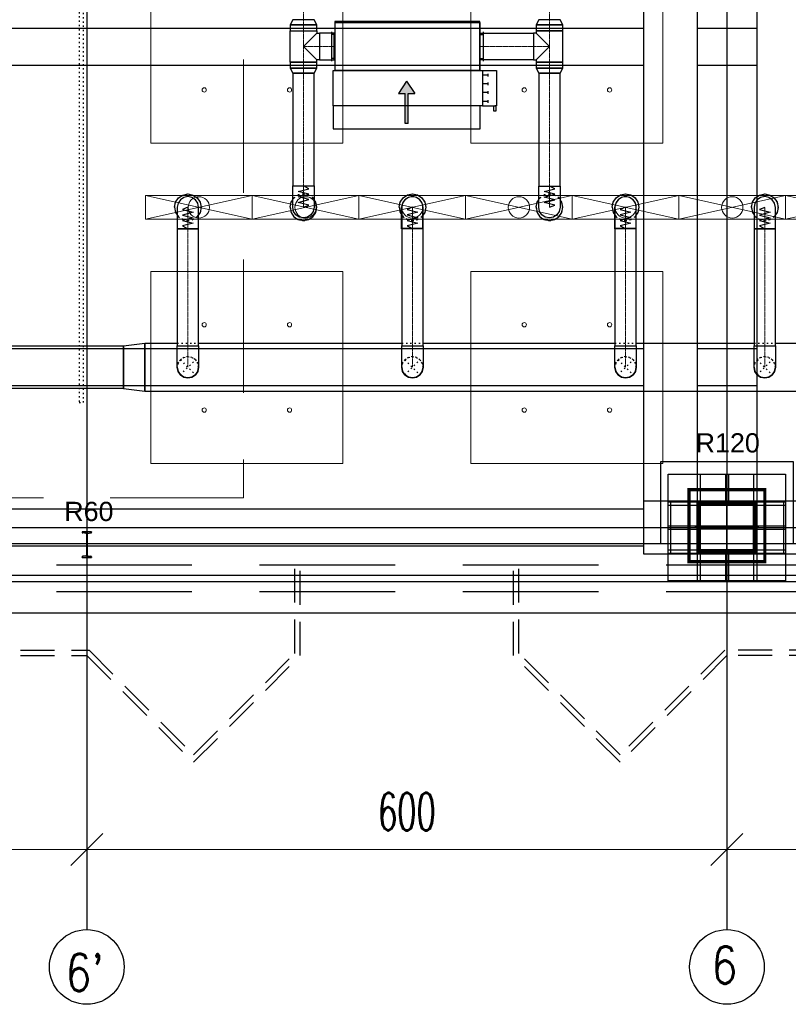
# Model space of a CAD drawing. Header units: centimetres. Extents: x -228435 to 46820, y -89367 to 152985.
# Tile 31 of 256: x -53169 to -45965, y 533 to 9758. Entities that reach past the tile are written whole.
import ezdxf

# ---------------------------------------------------------------- set-up
doc = ezdxf.new("R2010")
doc.units = ezdxf.units.CM
doc.header["$LTSCALE"] = 50
doc.header["$PDMODE"] = 35
doc.header["$PDSIZE"] = 0.1
for name, pattern in [('Balustrady$0$DASHED', [0.75, 0.5, -0.25]), ('CADVENT_CENTERLINE', [9.9, 7.4, -1, 0.5, -1]), ('CADVENT_HIDDEN', [0.8, 0.25, -0.55]), ('Kondygnacja  -0_5$0$HIDDEN', [9.525, 6.35, -3.175]), ('Kondygnacja  -0_5$0$HIDDEN2', [4.7625, 3.175, -1.5875]), ('Osie rzutów$0$DASHDOT2', [12.7, 6.35, -3.175, 0, -3.175])]:
    doc.linetypes.add(name, pattern=pattern)
doc.layers.get('0').update_dxf_attribs({"color": 8})
doc.layers.get('DEFPOINTS').update_dxf_attribs({"color": 8})
for name, color, linetype in [('01-103-Went PP_poziom-0_5$0$L_Nawiew', 250, 'Continuous'), ('ARCH_WIDOK_KONSTRUKCJA', 8, 'Continuous'), ('bgde-nawiewDETAILS', 1, 'Continuous'), ('bgde-nawiewEXP', 250, 'Continuous'), ('bgde-nawiewHIDDEN', 250, 'Continuous'), ('bgde-wywiewSOL', 5, 'Continuous'), ('Kondygnacja  -0_5$0$ARCH_INFO_ODPORNOŚĆ OGNIOWA', 8, 'Continuous'), ('Kondygnacja  -0_5$0$ARCH_KONSTR_POWYŻEJ RZUTU', 8, 'Kondygnacja  -0_5$0$HIDDEN'), ('Kondygnacja  -0_5$0$ARCH_KONSTR_POWYŻEJ RZUTU_IST', 8, 'Kondygnacja  -0_5$0$HIDDEN2'), ('Kondygnacja  -0_5$0$ARCH_KONSTRUKCJA_NIEWIDOCZNA', 8, 'Continuous'), ('Kondygnacja  -0_5$0$ARCH_NIEWIDOK_IST', 8, 'Kondygnacja  -0_5$0$HIDDEN'), ('Kondygnacja  -0_5$0$ARCH_OKŁADZINA', 8, 'Continuous'), ('Kondygnacja  -0_5$0$ARCH_STAL_IST', 8, 'Continuous'), ('Kondygnacja  -0_5$0$ARCH_SŁUPY', 8, 'Continuous'), ('Kondygnacja  -0_5$0$ARCH_WIDOK_IST', 8, 'Continuous'), ('Kondygnacja  -0_5$0$ARCH_ŚLUSARKA_OKNA_IST', 8, 'Continuous'), ('Osie rzutów$0$ARCH_INFO_OSIE_IST', 8, 'Osie rzutów$0$DASHDOT2'), ('Osie rzutów$0$ARCH_INFO_OSIE_OPISY_IST', 8, 'Continuous')]:
    doc.layers.add(name, color=color, linetype=linetype)
for name, color, linetype, lineweight in [('bgde-nawiewCEN', 7, 'Continuous', 13), ('bgde_nawiewnik', 11, 'Continuous', 5), ('Osie rzutów$0$ARCH_INFO_WYMIARY', 8, 'Continuous', 9), ('SU Lampy kwadratowe  -05$0$ARCH_SUFITY_PODWIESZANE', 8, 'Continuous', 9)]:
    doc.layers.add(name, color=color, linetype=linetype, lineweight=lineweight)
doc.styles.add('Kondygnacja  -0_5$0$Arial', font='ARIAL.TTF')
doc.styles.add('Osie rzutów$0$ROMANS-250-CM', font='romans.shx', dxfattribs={"width": 0.8, "height": 50})
doc.styles.add('Osie rzutów$0$wymiary_cuprum', font='Romans.shx', dxfattribs={"width": 0.6})
doc.dimstyles.new('Osie rzutów$0$ARCH_ CT', dxfattribs={"dimtxt": 20, "dimasz": 20, "dimexe": 12, "dimexo": 20, "dimgap": 5, "dimtad": 1, "dimdec": 1, "dimrnd": 0.5, "dimzin": 9, "dimdsep": 46, "dimtxsty": 'Osie rzutów$0$wymiary_cuprum', "dimblk": 'Osie rzutów$0$_Oblique', "dimcen": 8, "dimdle": 12, "dimclrd": 256, "dimclre": 256, "dimclrt": 55, "dimadec": 1, "dimazin": 0, "dimtfac": 1, "dimtdec": 1, "dimtmove": 1, "dimatfit": 2, "dimldrblk": 'Osie rzutów$0$_Dot', "dimfxl": 50, "dimtolj": 1, "dimtzin": 0, "dimlwd": -1, "dimlwe": -1, "dimarcsym": 0})
pattern_1 = [(135, (5000, -9860), (-0.67351921, -0.67351921), [])]

# ---------------------------------------------------------------- blocks, each defined once
blk = doc.blocks.new('Osie rzutów$0$_Oblique')
at = {"color": 0, "linetype": 'ByBlock', "lineweight": -2}
blk.add_line((-0.5, -0.5), (0.5, 0.5), dxfattribs=at)
blk = doc.blocks.new('*D282')
at = {"layer": 'DEFPOINTS', "color": 0}
for p in [(7460, 4732.19), (8060, 4732.19), (8060, 4698.26)]:
    blk.add_point(p, dxfattribs=at)
at = {"layer": 'Osie rzutów$0$ARCH_INFO_WYMIARY'}
for p, q in [((7460, 4717.19), (7460, 4690.26)), ((8060, 4717.19), (8060, 4690.26)), ((7452, 4698.26), (8068, 4698.26))]:
    blk.add_line(p, q, dxfattribs=at)
at = {"layer": 'Osie rzutów$0$ARCH_INFO_WYMIARY', "xscale": 30, "yscale": 30, "zscale": 30, "rotation": 180}
blk.add_blockref('Osie rzutów$0$_Oblique', (7460, 4698.26), dxfattribs=at)
at = {"layer": 'Osie rzutów$0$ARCH_INFO_WYMIARY', "xscale": 30, "yscale": 30, "zscale": 30}
blk.add_blockref('Osie rzutów$0$_Oblique', (8060, 4698.26), dxfattribs=at)
at = {"layer": 'Osie rzutów$0$ARCH_INFO_WYMIARY', "color": 55, "insert": (7760, 4733.76), "char_height": 35, "attachment_point": 5, "style": 'Osie rzutów$0$wymiary_cuprum'}
blk.add_mtext('\\A1;600', dxfattribs=at)
blk = doc.blocks.new('Osie rzutów$0$_Dot')
at = {"color": 0, "linetype": 'ByBlock', "lineweight": -2}
blk.add_line((-0.5, 0), (-1, 0), dxfattribs=at)
at = {"color": 0, "linetype": 'ByBlock', "const_width": 0.5}
blk.add_lwpolyline([(-0.25, 0, 1), (0.25, 0, 1)], format="xyb", close=True, dxfattribs=at)
blk = doc.blocks.new('*D283')
at = {"layer": 'DEFPOINTS', "color": 0}
for p in [(6860, 4732.19), (7460, 4732.19), (7460, 4698.26)]:
    blk.add_point(p, dxfattribs=at)
at = {"layer": 'Osie rzutów$0$ARCH_INFO_WYMIARY'}
for p, q in [((6860, 4717.19), (6860, 4690.26)), ((7460, 4717.19), (7460, 4690.26)), ((6852, 4698.26), (7468, 4698.26))]:
    blk.add_line(p, q, dxfattribs=at)
at = {"layer": 'Osie rzutów$0$ARCH_INFO_WYMIARY', "xscale": 30, "yscale": 30, "zscale": 30, "rotation": 180}
blk.add_blockref('Osie rzutów$0$_Oblique', (6860, 4698.26), dxfattribs=at)
at = {"layer": 'Osie rzutów$0$ARCH_INFO_WYMIARY', "xscale": 30, "yscale": 30, "zscale": 30}
blk.add_blockref('Osie rzutów$0$_Oblique', (7460, 4698.26), dxfattribs=at)
at = {"layer": 'Osie rzutów$0$ARCH_INFO_WYMIARY', "color": 55, "insert": (7160, 4733.76), "char_height": 35, "attachment_point": 5, "style": 'Osie rzutów$0$wymiary_cuprum'}
blk.add_mtext('\\A1;600', dxfattribs=at)
blk = doc.blocks.new('*D284')
at = {"layer": 'DEFPOINTS', "color": 0}
for p in [(6260, 4732.19), (6860, 4732.19), (6860, 4698.26)]:
    blk.add_point(p, dxfattribs=at)
at = {"layer": 'Osie rzutów$0$ARCH_INFO_WYMIARY'}
for p, q in [((6260, 4717.19), (6260, 4690.26)), ((6860, 4717.19), (6860, 4690.26)), ((6252, 4698.26), (6868, 4698.26))]:
    blk.add_line(p, q, dxfattribs=at)
at = {"layer": 'Osie rzutów$0$ARCH_INFO_WYMIARY', "xscale": 30, "yscale": 30, "zscale": 30, "rotation": 180}
blk.add_blockref('Osie rzutów$0$_Oblique', (6260, 4698.26), dxfattribs=at)
at = {"layer": 'Osie rzutów$0$ARCH_INFO_WYMIARY', "xscale": 30, "yscale": 30, "zscale": 30}
blk.add_blockref('Osie rzutów$0$_Oblique', (6860, 4698.26), dxfattribs=at)
at = {"layer": 'Osie rzutów$0$ARCH_INFO_WYMIARY', "color": 55, "insert": (6560, 4733.76), "char_height": 35, "attachment_point": 5, "style": 'Osie rzutów$0$wymiary_cuprum'}
blk.add_mtext('\\A1;600', dxfattribs=at)
blk = doc.blocks.new('SU Lampy kwadratowe  -05$0$moduł sufitu')
at = {"layer": 'SU Lampy kwadratowe  -05$0$ARCH_SUFITY_PODWIESZANE'}
for points in [[(60, -60), (240, -60), (240, -240), (60, -240)], [(360, -60), (540, -60), (540, -240), (360, -240)], [(60, -360), (240, -360), (240, -540), (60, -540)], [(360, -360), (540, -360), (540, -540), (360, -540)]]:
    blk.add_lwpolyline(points, close=True, dxfattribs=at)
for centre in [(110, -110), (190, -110), (410, -110), (490, -110), (110, -190), (190, -190), (410, -190), (490, -190), (110, -410), (190, -410), (410, -410), (490, -410), (110, -490), (190, -490), (410, -490), (490, -490)]:
    blk.add_circle(centre, 2, dxfattribs=at)
blk = doc.blocks.new('SU Lampy kwadratowe  -05')
at = {"layer": 'SU Lampy kwadratowe  -05$0$ARCH_SUFITY_PODWIESZANE'}
for centre in [(7270, 5190), (7350, 5190), (7270, 5110), (7350, 5110)]:
    blk.add_circle(centre, 2, dxfattribs=at)
blk.add_blockref('SU Lampy kwadratowe  -05$0$moduł sufitu', (6860, 5600), dxfattribs=at)
blk = doc.blocks.new('Kondygnacja  -0_5$0$słup 100x110')
at = {"layer": 'Kondygnacja  -0_5$0$ARCH_SŁUPY', "lineweight": 30}
h = blk.add_hatch(dxfattribs=at)
h.set_pattern_fill('ANSI31', color=256, scale=0.3, angle=90, style=0)
h.set_pattern_definition(pattern_1)
h.paths.add_polyline_path([(25, 25), (25, 28), (-25, 28), (-25, 25)])
h = blk.add_hatch(dxfattribs=at)
h.set_pattern_fill('ANSI31', color=256, scale=0.3, angle=90, style=0)
h.set_pattern_definition(pattern_1)
h.paths.add_polyline_path([(-21, 25), (-24, 25), (-24, -25), (-21, -25)])
h = blk.add_hatch(dxfattribs=at)
h.set_pattern_fill('ANSI31', color=256, scale=0.3, angle=90, style=0)
h.set_pattern_definition(pattern_1)
h.paths.add_polyline_path([(1.5, 25), (-1.5, 25), (-1.5, -25), (1.5, -25)])
h = blk.add_hatch(dxfattribs=at)
h.set_pattern_fill('ANSI31', color=256, scale=0.3, angle=90, style=0)
h.set_pattern_definition(pattern_1)
h.paths.add_polyline_path([(24, 25), (21, 25), (21, -25), (24, -25)])
h = blk.add_hatch(dxfattribs=at)
h.set_pattern_fill('ANSI31', color=256, scale=0.3, angle=90, style=0)
h.set_pattern_definition(pattern_1)
h.paths.add_polyline_path([(25, -28), (25, -25), (-25, -25), (-25, -28)])
at = {"layer": 'Kondygnacja  -0_5$0$ARCH_KONSTRUKCJA_NIEWIDOCZNA'}
blk.add_lwpolyline([(-50, 55), (50, 55), (50, -55), (-50, -55)], close=True, dxfattribs=at)
for points in [[(-24, 28), (-24, 55)], [(-21, 28), (-21, 55)], [(-1.5, 28), (-1.5, 55)], [(1.5, 28), (1.5, 55)], [(21, 28), (21, 55)], [(24, 28), (24, 55)], [(-50, 28), (-25, 28)], [(25, 28), (50, 28)], [(-50, 25), (-25, 25)], [(25, 25), (50, 25)], [(-50, 1.5), (-24, 1.5)], [(24, 1.49), (50, 1.49)], [(-50, -1.5), (-24, -1.5)], [(24, -1.5), (50, -1.5)], [(-50, -25), (-25, -25)], [(25, -25), (50, -25)], [(-50, -28), (-25, -28)], [(-24, -55), (-24, -28)], [(-21, -55), (-21, -28)], [(-1.5, -55), (-1.5, -28)], [(1.5, -55), (1.5, -28)], [(21, -55), (21, -28)], [(24, -55), (24, -28)], [(25, -28), (50, -28)]]:
    blk.add_lwpolyline(points, dxfattribs=at)
at = {"layer": 'Kondygnacja  -0_5$0$ARCH_SŁUPY', "lineweight": 30}
for p, q in [((-1.5, -25), (-1.5, 25)), ((1.5, 25), (1.5, -25))]:
    blk.add_line(p, q, dxfattribs=at)
at = {"layer": 'Kondygnacja  -0_5$0$ARCH_SŁUPY', "const_width": 3}
blk.add_lwpolyline([(-35.5, -35.5), (-35.5, 35.5), (32, 35.5), (32, -35.5)], close=True, dxfattribs=at)
at = {"layer": 'Kondygnacja  -0_5$0$ARCH_SŁUPY', "lineweight": 30}
for points in [[(-25, 25), (-25, 28), (25, 28), (25, 25)], [(-25, -28), (-25, -25), (25, -25), (25, -28)]]:
    blk.add_lwpolyline(points, close=True, dxfattribs=at)
for points in [[(-24, 25), (-24, -25)], [(-21, -25), (-21, 25)], [(21, 25), (21, -25)], [(24, -25), (24, 25)]]:
    blk.add_lwpolyline(points, dxfattribs=at)
blk = doc.blocks.new('Kondygnacja  -0_5$0$konstrukcja istniejąca -0.5')
at = {"layer": 'Kondygnacja  -0_5$0$ARCH_KONSTR_POWYŻEJ RZUTU_IST', "ltscale": 10}
for p, q in [((7432, 6175), (7432, 5025)), ((6338.46, 5017.5), (7382, 5017.5)), ((7382, 4982.5), (6338.46, 4982.5)), ((7432, 4975), (7382, 4975))]:
    blk.add_line(p, q, dxfattribs=at)
for points in [[(7382, 5025), (7382, 6175)], [(7488, 6175), (7488, 5025)], [(7382, 5432.89), (6338.46, 5432.89), (6338.46, 5467.89), (7382, 5467.89)], [(7432, 5467.89), (7488, 5467.89)], [(7488, 5432.89), (7432, 5432.89)], [(7382, 5132.89), (6338.46, 5132.89), (6338.46, 5167.89), (7382, 5167.89)], [(7432, 5167.89), (7488, 5167.89)], [(7488, 5132.89), (7432, 5132.89)], [(7538, 4975), (7382, 4975), (7382, 5025), (7538, 5025), (7538, 4975)]]:
    blk.add_lwpolyline(points, dxfattribs=at)
at = {"layer": 'Kondygnacja  -0_5$0$ARCH_KONSTR_POWYŻEJ RZUTU_IST', "ltscale": 10, "elevation": 0}
for points in [[(7407, 5025), (7407, 4975)], [(7513, 5025), (7513, 4975)]]:
    blk.add_lwpolyline(points, dxfattribs=at)
blk = doc.blocks.new('A$C066D7839')
at = {"layer": 'bgde_nawiewnik'}
for p, q in [((-50, -11.15), (-50, 11.15)), ((-50, 11.15), (50, 11.15)), ((-50, -11.15), (50, 11.15)), ((50, -11.15), (-50, 11.15)), ((50, 11.15), (50, -11.15)), ((50, -11.15), (-50, -11.15))]:
    blk.add_line(p, q, dxfattribs=at)
blk.add_circle((0, 0), 10, dxfattribs=at)
blk = doc.blocks.new('A$C5B3E7367')
at = {"layer": '01-103-Went PP_poziom-0_5$0$L_Nawiew'}
h = blk.add_hatch(color=256, dxfattribs=at)
h.paths.add_polyline_path([(215, 704), (215, 674), (331.7, 674), (331.7, 612.1), (445.9, 689), (331.7, 765.9), (331.7, 704)])
h.paths.add_polyline_path([(48.3, 704), (48.3, 674), (215, 674), (215, 704)])
for p, q in [((215, 1525), (165, 1525)), ((165, 1525), (165, 1505)), ((165, 1505), (215, 1505)), ((215, 1400), (215, 1530)), ((545, 1530), (215, 1530)), ((215, 1530), (215, 1515)), ((545, 1400), (545, 1530)), ((545, 1400), (215, 1400)), ((215, 1400), (215, 1378)), ((243.8, 1452), (268.8, 1452)), ((256.2, 1452), (256.2, 1400)), ((326.2, 1452), (351.2, 1452)), ((338.8, 1452), (338.8, 1400)), ((408.8, 1452), (433.8, 1452)), ((421.2, 1452), (421.2, 1400)), ((491.2, 1452), (516.2, 1452)), ((503.8, 1452), (503.8, 1400)), ((545, 0), (545, 1400)), ((0, 1378), (215, 1378)), ((0, 0), (0, 1378)), ((215, 1378), (215, 0)), ((445.9, 689), (331.7, 765.9)), ((331.7, 704), (331.7, 765.9)), ((48.3, 704), (331.7, 704)), ((48.3, 704), (48.3, 674)), ((48.3, 674), (331.7, 674)), ((445.9, 689), (331.7, 612.1)), ((331.7, 612.1), (331.7, 674)), ((215, 0), (0, 0)), ((215, 0), (545, 0))]:
    blk.add_line(p, q, dxfattribs=at)
blk = doc.blocks.new('A$C53CA46B8')
at = {"layer": 'bgde-wywiewSOL'}
for p, q in [((200.4, 481.1), (-249.6, 481.1)), ((-249.6, 481.1), (-249.6, -878.9)), ((112.9, 511.1), (-162.1, 511.1)), ((-137.1, 481.1), (-137.1, 511.1)), ((87.9, 481.1), (87.9, 511.1)), ((200.4, 481.1), (200.4, -878.9)), ((200.4, -878.9), (-249.6, -878.9)), ((112.9, -908.9), (-162.1, -908.9)), ((-137.1, -878.9), (-137.1, -908.9)), ((87.9, -878.9), (87.9, -908.9))]:
    blk.add_line(p, q, dxfattribs=at)
at = {"layer": '01-103-Went PP_poziom-0_5$0$L_Nawiew'}
blk.add_blockref('A$C5B3E7367', (-794.6, -893.9), dxfattribs=at)
blk = doc.blocks.new('Osie rzutów')
at = {"layer": 'Osie rzutów$0$ARCH_INFO_OSIE_IST', "ltscale": 10}
for p, q in [((6860, 12510), (6860, 4623.26)), ((7460, 12510), (7460, 4623.26)), ((7460, 4970), (7460, 5030)), ((4436.04, 5000), (15156.54, 5000)), ((7490, 5000), (7430, 5000))]:
    blk.add_line(p, q, dxfattribs=at)
at = {"layer": 'Osie rzutów$0$ARCH_INFO_OSIE_OPISY_IST'}
for centre in [(6860, 4588.26), (7460, 4588.26)]:
    blk.add_circle(centre, 35, dxfattribs=at)
at = {"layer": 'Osie rzutów$0$ARCH_INFO_OSIE_OPISY_IST', "style": 'Osie rzutów$0$ROMANS-250-CM', "width": 0.8}
for s, p in [('6', (7445.58, 4572.56)), ("6'", (6840.13, 4565.52))]:
    blk.add_text(s, height=35, dxfattribs=at).set_placement(p)
at = {"layer": 'Osie rzutów$0$ARCH_INFO_WYMIARY'}
for base, p1, p2, picture, middle in [((6860, 4698.26), (6260, 4732.19), (6860, 4732.19), '*D284', (6560, 4733.76)), ((7460, 4698.26), (6860, 4732.19), (7460, 4732.19), '*D283', (7160, 4733.76)), ((8060, 4698.26), (7460, 4732.19), (8060, 4732.19), '*D282', (7760, 4733.76))]:
    dim = blk.add_linear_dim(base=base, p1=p1, p2=p2, dimstyle='Osie rzutów$0$ARCH_ CT', override={"dimtxt": 35, "dimasz": 30, "dimexe": 8, "dimexo": 15, "dimgap": 18, "dimdle": 8}, dxfattribs=at)
    dim.commit()
    dim.dimension.update_dxf_attribs({"geometry": picture, "text_midpoint": middle})

msp = doc.modelspace()

# ---------------------------------------------------------------- linework, layer by layer
at = {"linetype": 'Balustrady$0$DASHED', "lineweight": 20, "ltscale": 50}
msp.add_lwpolyline([(-53592.361, 52511.025), (-51070.214, 52511.025), (-51070.214, 5276.785), (-53592.361, 5276.785)], close=True, dxfattribs=at)
at = {"layer": '01-103-Went PP_poziom-0_5$0$L_Nawiew'}
for p, q in [((-49590.078, 7800.024, 268.272), (-49590.078, 8005.365, 268.272)), ((-49390.078, 7800.024, 268.272), (-49390.078, 8009.779, 268.272)), ((-47590.04, 7800.024, 1978.272), (-47590.04, 8005.365, 1978.272)), ((-47390.04, 7800.024, 1978.272), (-47390.04, 8009.779, 1978.272))]:
    msp.add_line(p, q, dxfattribs=at)
at = {"layer": 'ARCH_WIDOK_KONSTRUKCJA', "linetype": 'CADVENT_HIDDEN', "elevation": 0}
msp.add_lwpolyline([(-52572.2, 15829.984), (-52612.2, 15829.984), (-52612.2, 6169.984), (-52572.2, 6169.984)], close=True, dxfattribs=at)
at = {"layer": 'bgde-nawiewCEN', "linetype": 'CADVENT_CENTERLINE', "ltscale": 0.06}
for p, q in [((-50510.304, 9758.233), (-50510.304, 13799.873)), ((-48204.212, 9758.233), (-48204.212, 13798.186)), ((-50510.304, 9655.233), (-50510.304, 9758.233)), ((-48204.212, 9655.233), (-48204.212, 9758.233)), ((-50510.304, 9655.233), (-50510.304, 9507.233)), ((-48204.212, 9655.233), (-48204.212, 9507.233)), ((-50510.304, 9507.233), (-50510.304, 9359.233)), ((-50360.304, 9507.233), (-50510.304, 9507.233)), ((-50360.304, 9507.233), (-50220.304, 9507.233)), ((-50216.304, 9507.233), (-50220.304, 9507.233)), ((-48856.304, 9507.233), (-48852.304, 9507.233)), ((-48354.212, 9507.233), (-48852.304, 9507.233)), ((-48354.212, 9507.233), (-48204.212, 9507.233)), ((-48204.212, 9507.233), (-48204.212, 9359.233)), ((-50510.304, 9359.233), (-50510.304, 9256.233)), ((-48204.212, 9359.233), (-48204.212, 9256.233)), ((-50510.304, 9256.233), (-50510.304, 8200.12)), ((-48204.212, 9256.233), (-48204.212, 8198.703)), ((-50510.304, 8200.12), (-50510.304, 8181.437)), ((-50510.304, 8181.437), (-50510.304, 8130.36)), ((-50510.304, 8130.36), (-50510.304, 8102.587)), ((-48204.212, 8198.703), (-48204.212, 8180.152)), ((-48204.212, 8180.152), (-48204.212, 8129.438)), ((-48204.212, 8129.438), (-48204.212, 8101.861)), ((-50510.304, 8102.587), (-50510.304, 8079.077)), ((-50510.304, 8079.077), (-50510.304, 8059.475)), ((-50510.304, 8059.475), (-50510.304, 8043.427)), ((-50510.304, 8043.427), (-50510.304, 8030.576)), ((-50510.304, 8030.576), (-50510.304, 8020.568)), ((-48204.212, 8101.861), (-48204.212, 8078.518)), ((-48204.212, 8078.518), (-48204.212, 8059.055)), ((-48204.212, 8059.055), (-48204.212, 8043.121)), ((-48204.212, 8043.121), (-48204.212, 8030.361)), ((-48204.212, 8030.361), (-48204.212, 8020.424)), ((-51592.62, 7999.653), (-51592.62, 8000.127)), ((-51592.62, 7998.527), (-51592.62, 7999.653)), ((-51592.62, 7996.334), (-51592.62, 7998.527)), ((-51592.62, 7992.719), (-51592.62, 7996.334)), ((-51592.62, 7987.327), (-51592.62, 7992.719)), ((-51592.62, 7979.801), (-51592.62, 7987.327)), ((-51592.62, 7969.786), (-51592.62, 7979.801)), ((-51592.62, 7956.927), (-51592.62, 7969.786)), ((-51592.62, 7940.867), (-51592.62, 7956.927)), ((-51592.62, 7921.253), (-51592.62, 7940.867)), ((-50510.304, 8020.568), (-50510.304, 8013.047)), ((-50510.304, 8013.047), (-50510.304, 8007.658)), ((-50510.304, 8007.658), (-50510.304, 8004.046)), ((-50510.304, 8004.046), (-50510.304, 8001.855)), ((-50510.304, 8001.855), (-50510.304, 8000.73)), ((-50510.304, 8000.73), (-50510.304, 8000.256)), ((-49487.942, 7999.843), (-49487.942, 8000.317)), ((-49487.942, 7998.717), (-49487.942, 7999.843)), ((-49487.942, 7996.524), (-49487.942, 7998.717)), ((-49487.942, 7992.909), (-49487.942, 7996.524)), ((-49487.942, 7987.517), (-49487.942, 7992.909)), ((-49487.942, 7979.991), (-49487.942, 7987.517)), ((-49487.942, 7969.976), (-49487.942, 7979.991)), ((-49487.942, 7957.117), (-49487.942, 7969.976)), ((-49487.942, 7941.058), (-49487.942, 7957.117)), ((-49487.942, 7921.443), (-49487.942, 7941.058)), ((-48204.212, 8020.424), (-48204.212, 8012.957)), ((-48204.212, 8012.957), (-48204.212, 8007.606)), ((-48204.212, 8007.606), (-48204.212, 8004.019)), ((-48204.212, 8004.019), (-48204.212, 8001.844)), ((-48204.212, 8001.844), (-48204.212, 8000.726)), ((-48204.212, 8000.726), (-48204.212, 8000.256)), ((-47490.304, 7999.948), (-47490.304, 8000.422)), ((-47490.304, 7998.822), (-47490.304, 7999.948)), ((-47490.304, 7996.629), (-47490.304, 7998.822)), ((-47490.304, 7993.015), (-47490.304, 7996.629)), ((-47490.304, 7987.622), (-47490.304, 7993.015)), ((-47490.304, 7980.096), (-47490.304, 7987.622)), ((-47490.304, 7970.081), (-47490.304, 7980.096)), ((-47490.304, 7957.222), (-47490.304, 7970.081)), ((-47490.304, 7941.163), (-47490.304, 7957.222)), ((-47490.304, 7921.548), (-47490.304, 7941.163)), ((-46186.383, 7999.554), (-46186.383, 8000.028)), ((-46186.383, 7998.428), (-46186.383, 7999.554)), ((-46186.383, 7996.236), (-46186.383, 7998.428)), ((-46186.383, 7992.621), (-46186.383, 7996.236)), ((-46186.383, 7987.228), (-46186.383, 7992.621)), ((-46186.383, 7979.703), (-46186.383, 7987.228)), ((-46186.383, 7969.688), (-46186.383, 7979.703)), ((-46186.383, 7956.828), (-46186.383, 7969.688)), ((-46186.383, 7940.769), (-46186.383, 7956.828)), ((-46186.383, 7921.154), (-46186.383, 7940.769)), ((-51592.62, 7897.727), (-51592.62, 7921.253)), ((-51592.62, 7869.934), (-51592.62, 7897.727)), ((-51592.62, 7818.823), (-51592.62, 7869.934)), ((-49487.942, 7897.917), (-49487.942, 7921.443)), ((-49487.942, 7870.124), (-49487.942, 7897.917)), ((-49487.942, 7819.013), (-49487.942, 7870.124)), ((-47490.304, 7898.022), (-47490.304, 7921.548)), ((-47490.304, 7870.229), (-47490.304, 7898.022)), ((-47490.304, 7819.118), (-47490.304, 7870.229)), ((-46186.383, 7897.628), (-46186.383, 7921.154)), ((-46186.383, 7869.836), (-46186.383, 7897.628)), ((-46186.383, 7818.725), (-46186.383, 7869.836)), ((-51592.62, 7800.127), (-51592.62, 7818.823)), ((-51592.62, 6701.338), (-51592.62, 7800.127)), ((-49487.942, 7800.317), (-49487.942, 7819.013)), ((-49487.942, 6701.338), (-49487.942, 7800.317)), ((-47490.304, 7800.422), (-47490.304, 7819.118)), ((-47490.304, 6701.338), (-47490.304, 7800.422)), ((-46186.383, 7800.028), (-46186.383, 7818.725)), ((-46186.383, 6701.338), (-46186.383, 7800.028)), ((-51592.62, 6701.338), (-51592.62, 6501.338)), ((-49487.942, 6701.338), (-49487.942, 6501.338)), ((-47490.304, 6501.338), (-47490.304, 6701.338)), ((-46186.383, 6701.338), (-46186.383, 6501.338))]:
    msp.add_line(p, q, dxfattribs=at)
at = {"layer": 'bgde-nawiewDETAILS', "linetype": 'CADVENT_HIDDEN'}
for p, q in [((-51663.331, 6430.628), (-51521.91, 6572.049)), ((-51663.331, 6572.049), (-51521.91, 6430.628)), ((-49558.653, 6430.628), (-49417.232, 6572.049)), ((-49558.653, 6572.049), (-49417.232, 6430.628)), ((-47561.014, 6430.628), (-47419.593, 6572.049)), ((-47561.014, 6572.049), (-47419.593, 6430.628)), ((-46257.094, 6430.628), (-46115.673, 6572.049)), ((-46257.094, 6572.049), (-46115.673, 6430.628))]:
    msp.add_line(p, q, dxfattribs=at)
at = {"layer": 'bgde-nawiewEXP', "linetype": 'Continuous'}
for points in [[(-50635.304, 9710.076), (-50385.304, 9710.076), (-50410.304, 9758.233), (-50610.304, 9758.233)], [(-50635.304, 9655.233), (-50385.304, 9655.233), (-50385.304, 9710.076), (-50635.304, 9710.076)], [(-50216.304, 9732.233), (-48856.304, 9732.233), (-48856.304, 9742.233), (-50216.304, 9742.233)], [(-50216.304, 9282.233), (-48856.304, 9282.233), (-48856.304, 9732.233), (-50216.304, 9732.233)], [(-48329.212, 9710.076), (-48079.212, 9710.076), (-48104.212, 9758.233), (-48304.212, 9758.233)], [(-48329.212, 9655.233), (-48079.212, 9655.233), (-48079.212, 9710.076), (-48329.212, 9710.076)], [(-50360.304, 9382.233), (-50220.304, 9382.233), (-50220.304, 9632.233), (-50360.304, 9632.233), (-50360.304, 9391.748)], [(-48852.304, 9382.233), (-48852.304, 9632.233), (-48354.212, 9632.233), (-48354.212, 9382.233)], [(-48354.212, 9382.233), (-48329.212, 9382.233), (-48329.212, 9359.233), (-48079.212, 9359.233), (-48079.212, 9655.233), (-48329.212, 9655.233), (-48329.212, 9632.233), (-48354.212, 9632.233), (-48354.212, 9391.748)], [(-50635.304, 9304.39), (-50385.304, 9304.39), (-50385.304, 9359.233), (-50635.304, 9359.233)], [(-48329.212, 9304.39), (-48079.212, 9304.39), (-48079.212, 9359.233), (-48329.212, 9359.233)], [(-50635.304, 9304.39), (-50610.304, 9256.233), (-50410.304, 9256.233), (-50385.304, 9304.39), (-50625.789, 9304.39)], [(-50610.304, 8200.121), (-50410.304, 8200.121), (-50410.304, 9256.233), (-50610.304, 9256.233)], [(-48329.212, 9304.39), (-48304.212, 9256.233), (-48104.212, 9256.233), (-48079.212, 9304.39), (-48319.697, 9304.39)], [(-48304.212, 8198.703), (-48104.212, 8198.703), (-48104.212, 9256.233), (-48304.212, 9256.233)], [(-50610.304, 8001.855), (-50610.304, 8200.12), (-50410.304, 8200.12), (-50410.304, 8000.256), (-50417.916, 7961.988), (-50439.593, 7929.545), (-50472.035, 7907.868), (-50510.304, 7900.256), (-50548.572, 7907.868), (-50581.014, 7929.545), (-50602.692, 7961.988), (-50610.304, 8000.256), (-50610.304, 8000.73)], [(-48304.212, 8000.256), (-48304.212, 8198.703), (-48104.212, 8198.703), (-48104.212, 8000.256), (-48111.824, 7961.988), (-48133.501, 7929.545), (-48165.943, 7907.868), (-48204.212, 7900.256), (-48242.48, 7907.868), (-48274.922, 7929.545), (-48296.6, 7961.988)], [(-51692.62, 7969.786), (-51692.62, 7800.127), (-51492.62, 7800.127), (-51492.62, 8000.127), (-51500.232, 8038.395), (-51521.91, 8070.837), (-51554.352, 8092.515), (-51592.62, 8100.127), (-51630.889, 8092.515), (-51663.331, 8070.837), (-51685.008, 8038.395), (-51692.62, 8000.127), (-51692.62, 7979.801)], [(-49587.942, 7800.317), (-49387.942, 7800.317), (-49387.942, 8000.317), (-49395.554, 8038.585), (-49417.232, 8071.028), (-49449.674, 8092.705), (-49487.942, 8100.317), (-49526.211, 8092.705), (-49558.653, 8071.028), (-49580.33, 8038.585), (-49587.942, 8000.317), (-49587.942, 7819.013)], [(-47590.304, 7970.081), (-47590.304, 7800.422), (-47390.304, 7800.422), (-47390.304, 8000.422), (-47397.916, 8038.69), (-47419.593, 8071.133), (-47452.035, 8092.81), (-47490.304, 8100.422), (-47528.572, 8092.81), (-47561.014, 8071.133), (-47582.692, 8038.69), (-47590.304, 8000.422), (-47590.304, 7980.096)], [(-46286.383, 7800.028), (-46086.383, 7800.028), (-46086.383, 8000.028), (-46093.995, 8038.297), (-46115.673, 8070.739), (-46148.115, 8092.416), (-46186.383, 8100.028), (-46224.652, 8092.416), (-46257.094, 8070.739), (-46278.771, 8038.297), (-46286.383, 8000.028), (-46286.383, 7818.725)], [(-51692.62, 6701.338), (-51492.62, 6701.338), (-51492.62, 7800.127), (-51692.62, 7800.127)], [(-49587.942, 6701.338), (-49387.942, 6701.338), (-49387.942, 7800.317), (-49587.942, 7800.317)], [(-47590.304, 6701.338), (-47390.304, 6701.338), (-47390.304, 7800.422), (-47590.304, 7800.422)], [(-46286.383, 6701.338), (-46086.383, 6701.338), (-46086.383, 7800.028), (-46286.383, 7800.028)], [(-53927.061, 6301.338), (-53927.061, 6701.338), (-52195.805, 6701.338), (-52195.805, 6301.338)], [(-51692.62, 6501.338), (-51692.62, 6701.338), (-51492.62, 6701.338), (-51492.62, 6501.338), (-51500.232, 6463.07), (-51521.91, 6430.628), (-51554.352, 6408.95), (-51592.62, 6401.338), (-51630.889, 6408.95), (-51663.331, 6430.628), (-51685.008, 6463.07)], [(-49587.942, 6501.338), (-49587.942, 6701.338), (-49387.942, 6701.338), (-49387.942, 6501.338), (-49395.554, 6463.07), (-49417.232, 6430.628), (-49449.674, 6408.95), (-49487.942, 6401.338), (-49526.211, 6408.95), (-49558.653, 6430.628), (-49580.33, 6463.07)], [(-47590.304, 6501.338), (-47590.304, 6701.338), (-47390.304, 6701.338), (-47390.304, 6501.338), (-47397.916, 6463.07), (-47419.593, 6430.628), (-47452.035, 6408.95), (-47490.304, 6401.338), (-47528.572, 6408.95), (-47561.014, 6430.628), (-47582.692, 6463.07)], [(-46286.383, 6501.338), (-46286.383, 6701.338), (-46086.383, 6701.338), (-46086.383, 6501.338), (-46093.995, 6463.07), (-46115.673, 6430.628), (-46148.115, 6408.95), (-46186.383, 6401.338), (-46224.652, 6408.95), (-46257.094, 6430.628), (-46278.771, 6463.07)], [(-51692.62, 6501.338), (-51685.008, 6463.07), (-51663.331, 6430.628), (-51630.889, 6408.95), (-51592.62, 6401.338), (-51554.352, 6408.95), (-51521.91, 6430.628), (-51500.232, 6463.07), (-51492.62, 6501.338), (-51500.232, 6463.07), (-51521.91, 6430.628), (-51554.352, 6408.95), (-51592.62, 6401.338), (-51630.889, 6408.95), (-51663.331, 6430.628), (-51685.008, 6463.07)], [(-49587.942, 6501.338), (-49580.33, 6463.07), (-49558.653, 6430.628), (-49526.211, 6408.95), (-49487.942, 6401.338), (-49449.674, 6408.95), (-49417.232, 6430.628), (-49395.554, 6463.07), (-49387.942, 6501.338), (-49395.554, 6463.07), (-49417.232, 6430.628), (-49449.674, 6408.95), (-49487.942, 6401.338), (-49526.211, 6408.95), (-49558.653, 6430.628), (-49580.33, 6463.07)], [(-47590.304, 6501.338), (-47582.692, 6463.07), (-47561.014, 6430.628), (-47528.572, 6408.95), (-47490.304, 6401.338), (-47452.035, 6408.95), (-47419.593, 6430.628), (-47397.916, 6463.07), (-47390.304, 6501.338), (-47397.916, 6463.07), (-47419.593, 6430.628), (-47452.035, 6408.95), (-47490.304, 6401.338), (-47528.572, 6408.95), (-47561.014, 6430.628), (-47582.692, 6463.07)]]:
    msp.add_lwpolyline(points, close=True, dxfattribs=at)
for points in [[(-50635.304, 9359.233), (-50635.304, 9655.233), (-50385.304, 9655.233), (-50385.304, 9632.233)], [(-50635.304, 9359.233), (-50385.304, 9359.233), (-50385.304, 9382.233), (-50510.304, 9507.233), (-50385.304, 9632.233), (-50360.304, 9632.233), (-50360.304, 9382.233), (-50385.304, 9382.233)], [(-50220.304, 9382.233), (-50220.304, 9632.233), (-50216.304, 9632.233)], [(-48856.304, 9382.233), (-48852.304, 9382.233), (-48852.304, 9632.233), (-48856.304, 9632.233)], [(-48329.212, 9382.233), (-48204.212, 9507.233), (-48329.212, 9632.233)], [(-50220.304, 9382.233), (-50216.304, 9382.233)], [(-51717.62, 8000.127), (-51708.105, 8047.962), (-51681.009, 8088.515), (-51640.456, 8115.612), (-51592.62, 8125.127), (-51544.785, 8115.612), (-51504.232, 8088.515), (-51477.135, 8047.962), (-51467.62, 8000.127), (-51477.135, 7952.291), (-51492.62, 7929.116)], [(-49612.942, 8000.317), (-49603.427, 8048.152), (-49576.331, 8088.705), (-49535.778, 8115.802), (-49487.942, 8125.317), (-49440.107, 8115.802), (-49399.554, 8088.705), (-49372.457, 8048.152), (-49362.942, 8000.317), (-49372.457, 7952.481), (-49387.942, 7929.307)], [(-47615.304, 8000.422), (-47605.789, 8048.257), (-47578.692, 8088.81), (-47538.139, 8115.907), (-47490.304, 8125.422), (-47442.468, 8115.907), (-47401.915, 8088.81), (-47374.819, 8048.257), (-47365.304, 8000.422), (-47374.819, 7952.587), (-47390.304, 7929.412)], [(-46311.383, 8000.028), (-46301.868, 8047.864), (-46274.772, 8088.417), (-46234.219, 8115.513), (-46186.383, 8125.028), (-46138.548, 8115.513), (-46097.995, 8088.417), (-46070.898, 8047.864), (-46061.383, 8000.028), (-46070.898, 7952.193), (-46086.383, 7929.018)], [(-50635.304, 8000.256), (-50625.789, 7952.421), (-50598.692, 7911.868), (-50558.139, 7884.771), (-50510.304, 7875.256), (-50462.468, 7884.771), (-50421.915, 7911.868), (-50394.819, 7952.421), (-50385.304, 8000.256), (-50394.819, 8048.091), (-50410.304, 8071.266)], [(-50635.304, 8000.256), (-50625.789, 8048.091), (-50610.304, 8071.266)], [(-48329.212, 8000.256), (-48319.697, 7952.421), (-48292.6, 7911.868), (-48252.047, 7884.771), (-48204.212, 7875.256), (-48156.376, 7884.771), (-48115.823, 7911.868), (-48088.727, 7952.421), (-48079.212, 8000.256), (-48088.727, 8048.091), (-48104.212, 8071.266)], [(-48329.212, 8000.256), (-48319.697, 8048.091), (-48304.212, 8071.266)], [(-51717.62, 8000.127), (-51708.105, 7952.291), (-51692.62, 7929.116)], [(-49612.942, 8000.317), (-49603.427, 7952.481), (-49587.942, 7929.307)], [(-47615.304, 8000.422), (-47605.789, 7952.587), (-47590.304, 7929.412)], [(-46311.383, 8000.028), (-46301.868, 7952.193), (-46286.383, 7929.018)], [(-52195.805, 6301.338), (-52195.805, 6701.338), (-51995.805, 6726.338), (-51995.805, 6276.338), (-40088.422, 6276.338), (-40088.422, 6726.338), (-40392.238, 6726.338)], [(-52195.805, 6301.338), (-51995.805, 6276.338), (-51995.805, 6726.338), (-51692.62, 6726.338)], [(-51492.62, 6726.338), (-49587.942, 6726.338)], [(-49387.942, 6726.338), (-47590.304, 6726.338)], [(-47390.304, 6726.338), (-46286.383, 6726.338)], [(-46086.383, 6726.338), (-45695.324, 6726.338)], [(-46286.383, 6501.338), (-46278.771, 6463.07), (-46257.094, 6430.628), (-46224.652, 6408.95), (-46186.383, 6401.338), (-46148.115, 6408.95), (-46115.673, 6430.628), (-46093.995, 6463.07), (-46086.383, 6501.338), (-46093.995, 6463.07), (-46115.673, 6430.628), (-46148.115, 6408.95), (-46186.383, 6401.338), (-46224.652, 6408.95)], [(-46286.383, 6501.338), (-46278.771, 6463.07), (-46257.094, 6430.628), (-46224.652, 6408.95)], [(-46224.652, 6408.95), (-46257.094, 6430.628)], [(-46224.652, 6408.95), (-46186.383, 6401.338)]]:
    msp.add_lwpolyline(points, dxfattribs=at)
at = {"layer": 'bgde-nawiewEXP'}
for points in [[(-50510.304, 8000.256), (-50460.304, 8021.539), (-50560.304, 8046.884), (-50460.304, 8072.087), (-50560.304, 8097.355), (-50460.304, 8122.873), (-50560.304, 8148.215), (-50460.304, 8173.656), (-50510.304, 8200.12)], [(-48204.212, 8000.256), (-48154.212, 8021.388), (-48254.212, 8046.553), (-48154.212, 8071.578), (-48254.212, 8096.666), (-48154.212, 8122.003), (-48254.212, 8147.165), (-48154.212, 8172.426), (-48204.212, 8198.703)], [(-51592.62, 8000.127), (-51642.62, 7978.663), (-51542.62, 7953.569), (-51642.62, 7928.129), (-51542.62, 7902.574), (-51642.62, 7876.732), (-51542.62, 7851.043), (-51642.62, 7825.235), (-51592.62, 7800.127)], [(-49487.942, 8000.317), (-49537.942, 7979.019), (-49437.942, 7953.657), (-49537.942, 7928.437), (-49437.942, 7903.152), (-49537.942, 7877.617), (-49437.942, 7852.258), (-49537.942, 7826.799), (-49487.942, 7800.317)], [(-47490.304, 8000.422), (-47540.304, 7979.124), (-47440.304, 7953.762), (-47540.304, 7928.542), (-47440.304, 7903.257), (-47540.304, 7877.722), (-47440.304, 7852.363), (-47540.304, 7826.904), (-47490.304, 7800.422)], [(-46186.383, 8000.028), (-46236.383, 7978.731), (-46136.383, 7953.369), (-46236.383, 7928.149), (-46136.383, 7902.864), (-46236.383, 7877.329), (-46136.383, 7851.97), (-46236.383, 7826.511), (-46186.383, 7800.028)]]:
    msp.add_lwpolyline(points, dxfattribs=at)
at = {"layer": 'bgde-nawiewHIDDEN', "linetype": 'CADVENT_HIDDEN'}
for points in [[(-50216.304, 9382.233), (-50216.304, 9632.233)], [(-48856.304, 9382.233), (-48856.304, 9632.233)], [(-51717.62, 8000.127), (-51708.105, 8047.962), (-51681.009, 8088.515), (-51640.456, 8115.612), (-51592.62, 8125.127), (-51544.785, 8115.612), (-51504.232, 8088.515), (-51477.135, 8047.962), (-51467.62, 8000.127), (-51477.135, 7952.291), (-51504.232, 7911.738), (-51544.785, 7884.642), (-51592.62, 7875.127), (-51640.456, 7884.642), (-51681.009, 7911.738), (-51640.456, 7884.642), (-51592.62, 7875.127), (-51544.785, 7884.642), (-51504.232, 7911.738), (-51492.62, 7929.116)], [(-50635.304, 8000.256), (-50625.789, 7952.421), (-50598.692, 7911.868), (-50558.139, 7884.771), (-50510.304, 7875.256), (-50462.468, 7884.771), (-50421.915, 7911.868), (-50394.819, 7952.421), (-50385.304, 8000.256), (-50394.819, 8048.091), (-50421.915, 8088.644), (-50462.468, 8115.741), (-50510.304, 8125.256), (-50558.139, 8115.741), (-50598.692, 8088.644), (-50610.304, 8071.266)], [(-50635.304, 8000.256), (-50625.789, 8048.091), (-50598.692, 8088.644), (-50558.139, 8115.741), (-50510.304, 8125.256), (-50462.468, 8115.741), (-50421.915, 8088.644), (-50410.304, 8071.266)], [(-49612.942, 8000.317), (-49603.427, 8048.152), (-49576.331, 8088.705), (-49535.778, 8115.802), (-49487.942, 8125.317), (-49440.107, 8115.802), (-49399.554, 8088.705), (-49372.457, 8048.152), (-49362.942, 8000.317), (-49372.457, 7952.481), (-49399.554, 7911.929), (-49440.107, 7884.832), (-49487.942, 7875.317), (-49535.778, 7884.832), (-49576.331, 7911.929), (-49535.778, 7884.832), (-49487.942, 7875.317), (-49440.107, 7884.832), (-49399.554, 7911.929), (-49387.942, 7929.307)], [(-48329.212, 8000.256), (-48319.697, 7952.421), (-48292.6, 7911.868), (-48252.047, 7884.771), (-48204.212, 7875.256), (-48156.376, 7884.771), (-48115.823, 7911.868), (-48088.727, 7952.421), (-48079.212, 8000.256), (-48088.727, 8048.091), (-48115.823, 8088.644), (-48156.376, 8115.741), (-48204.212, 8125.256), (-48252.047, 8115.741), (-48292.6, 8088.644), (-48304.212, 8071.266)], [(-48329.212, 8000.256), (-48319.697, 8048.091), (-48292.6, 8088.644), (-48252.047, 8115.741), (-48204.212, 8125.256), (-48156.376, 8115.741), (-48115.823, 8088.644), (-48104.212, 8071.266)], [(-47615.304, 8000.422), (-47605.789, 8048.257), (-47578.692, 8088.81), (-47538.139, 8115.907), (-47490.304, 8125.422), (-47442.468, 8115.907), (-47401.915, 8088.81), (-47374.819, 8048.257), (-47365.304, 8000.422), (-47374.819, 7952.587), (-47401.915, 7912.034), (-47442.468, 7884.937), (-47490.304, 7875.422), (-47538.139, 7884.937), (-47578.692, 7912.034), (-47538.139, 7884.937), (-47490.304, 7875.422), (-47442.468, 7884.937), (-47401.915, 7912.034), (-47390.304, 7929.412)], [(-46311.383, 8000.028), (-46301.868, 8047.864), (-46274.772, 8088.417), (-46234.219, 8115.513), (-46186.383, 8125.028), (-46138.548, 8115.513), (-46097.995, 8088.417), (-46070.898, 8047.864), (-46061.383, 8000.028), (-46070.898, 7952.193), (-46097.995, 7911.64), (-46138.548, 7884.544), (-46186.383, 7875.028), (-46234.219, 7884.544), (-46274.772, 7911.64), (-46234.219, 7884.544), (-46186.383, 7875.028), (-46138.548, 7884.544), (-46097.995, 7911.64), (-46086.383, 7929.018)], [(-51717.62, 8000.127), (-51708.105, 7952.291), (-51681.009, 7911.738), (-51692.62, 7929.116)], [(-49612.942, 8000.317), (-49603.427, 7952.481), (-49576.331, 7911.929), (-49587.942, 7929.307)], [(-47615.304, 8000.422), (-47605.789, 7952.587), (-47578.692, 7912.034), (-47590.304, 7929.412)], [(-46311.383, 8000.028), (-46301.868, 7952.193), (-46274.772, 7911.64), (-46286.383, 7929.018)], [(-51692.62, 6726.338), (-51492.62, 6726.338)], [(-49587.942, 6726.338), (-49387.942, 6726.338)], [(-47590.304, 6726.338), (-47390.304, 6726.338)], [(-46286.383, 6726.338), (-46086.383, 6726.338)]]:
    msp.add_lwpolyline(points, dxfattribs=at)
for points in [[(-51692.62, 6501.338), (-51685.008, 6539.607), (-51663.331, 6572.049), (-51630.889, 6593.726), (-51592.62, 6601.338), (-51554.352, 6593.726), (-51521.91, 6572.049), (-51500.232, 6539.607), (-51492.62, 6501.338), (-51500.232, 6539.607), (-51521.91, 6572.049), (-51554.352, 6593.726), (-51592.62, 6601.338), (-51630.889, 6593.726), (-51663.331, 6572.049), (-51685.008, 6539.607)], [(-49587.942, 6501.338), (-49580.33, 6539.607), (-49558.653, 6572.049), (-49526.211, 6593.726), (-49487.942, 6601.338), (-49449.674, 6593.726), (-49417.232, 6572.049), (-49395.554, 6539.607), (-49387.942, 6501.338), (-49395.554, 6539.607), (-49417.232, 6572.049), (-49449.674, 6593.726), (-49487.942, 6601.338), (-49526.211, 6593.726), (-49558.653, 6572.049), (-49580.33, 6539.607)], [(-47590.304, 6501.338), (-47582.692, 6539.607), (-47561.014, 6572.049), (-47528.572, 6593.726), (-47490.304, 6601.338), (-47452.035, 6593.726), (-47419.593, 6572.049), (-47397.916, 6539.607), (-47390.304, 6501.338), (-47397.916, 6539.607), (-47419.593, 6572.049), (-47452.035, 6593.726), (-47490.304, 6601.338), (-47528.572, 6593.726), (-47561.014, 6572.049), (-47582.692, 6539.607)], [(-46286.383, 6501.338), (-46278.771, 6539.607), (-46257.094, 6572.049), (-46224.652, 6593.726), (-46186.383, 6601.338), (-46148.115, 6593.726), (-46115.673, 6572.049), (-46093.995, 6539.607), (-46086.383, 6501.338), (-46093.995, 6539.607), (-46115.673, 6572.049), (-46148.115, 6593.726), (-46186.383, 6601.338), (-46224.652, 6593.726), (-46257.094, 6572.049), (-46278.771, 6539.607)]]:
    msp.add_lwpolyline(points, close=True, dxfattribs=at)
at = {"layer": 'Kondygnacja  -0_5$0$ARCH_NIEWIDOK_IST', "ltscale": 4}
for p, q in [((-58540, 4650), (-37980, 4650)), ((-58540, 4650), (-37980, 4650)), ((-58540, 4400), (-43100, 4400))]:
    msp.add_line(p, q, dxfattribs=at)
at = {"layer": 'Kondygnacja  -0_5$0$ARCH_NIEWIDOK_IST'}
for points in [[(-55065, 3800), (-52540, 3799.984), (-51540, 2799.984), (-50540, 3799.984), (-50540, 4650)], [(-55065, 3850), (-52519.289, 3849.984), (-51540, 2870.695), (-50590, 3820.695), (-50590, 4650)], [(-39925.355, 3800), (-46540, 3799.984), (-47540, 2799.984), (-48540, 3799.984), (-48540, 4650)], [(-39925.355, 3849.985), (-46560.711, 3849.984), (-47540, 2870.695), (-48490, 3820.695), (-48490, 4650)]]:
    msp.add_lwpolyline(points, dxfattribs=at)
at = {"layer": 'Kondygnacja  -0_5$0$ARCH_OKŁADZINA'}
msp.add_lwpolyline([(-47160, 4850), (-47160, 5620), (-45920, 5620), (-45920, 4850)], dxfattribs=at)
at = {"layer": 'Kondygnacja  -0_5$0$ARCH_STAL_IST'}
for p, q in [((-52495, 4960), (-52585, 4960)), ((-52585, 4960), (-52585, 4956.2)), ((-52585, 4960), (-52495, 4960)), ((-52548.2, 4944.236), (-52577.5, 4948.7)), ((-52543.7, 4939.736), (-52543.7, 4740.264)), ((-52536.3, 4939.736), (-52536.3, 4740.264)), ((-52531.8, 4944.236), (-52502.5, 4948.7)), ((-52495, 4956.2), (-52495, 4960)), ((-52495, 4960), (-52495, 4956.2)), ((-52543.7, 4840), (-52536.3, 4840)), ((-52585, 4720), (-52585, 4723.8)), ((-52495, 4720), (-52585, 4720)), ((-52585, 4720), (-52495, 4720)), ((-52548.2, 4735.764), (-52577.5, 4731.3)), ((-52531.8, 4735.764), (-52502.5, 4731.3)), ((-52495, 4723.8), (-52495, 4720)), ((-52495, 4720), (-52495, 4723.8))]:
    msp.add_line(p, q, dxfattribs=at)
for centre, radius, start, end in [((-52577.5, 4956.2), 7.5, 180, 270), ((-52548.2, 4939.736), 4.5, 0, 90), ((-52531.8, 4939.736), 4.5, 90, 180), ((-52502.5, 4956.2), 7.5, 270, 0), ((-52502.5, 4956.2), 7.5, 270, 0), ((-52577.5, 4723.8), 7.5, 90, 180), ((-52548.2, 4740.264), 4.5, 270, 0), ((-52531.8, 4740.264), 4.5, 180, 270), ((-52502.5, 4723.8), 7.5, 0, 90), ((-52502.5, 4723.8), 7.5, 0, 90)]:
    msp.add_arc(centre, radius, start, end, dxfattribs=at)
at = {"layer": 'Kondygnacja  -0_5$0$ARCH_WIDOK_IST'}
for p, q in [((-58240, 4850), (-43100, 4850)), ((-58540, 4200), (-37930, 4200))]:
    msp.add_line(p, q, dxfattribs=at)
at = {"layer": 'Kondygnacja  -0_5$0$ARCH_ŚLUSARKA_OKNA_IST'}
for p, q in [((-43150, 4550), (-58540, 4550)), ((-43150, 4550), (-58540, 4550)), ((-43150, 4490), (-58540, 4490)), ((-43150, 4490), (-58540, 4490))]:
    msp.add_line(p, q, dxfattribs=at)

# ---------------------------------------------------------------- block references
at = {"layer": '01-103-Went PP_poziom-0_5$0$L_Nawiew', "xscale": -1, "rotation": 270}
msp.add_blockref('A$C53CA46B8', (-49337.442, 9530.803, 1920), dxfattribs=at)
at = {"layer": '01-103-Went PP_poziom-0_5$0$L_Nawiew', "xscale": 10, "yscale": 10, "zscale": 10}
for p in [(-51490.04, 8000, 1913.286), (-50490.04, 8000, 1913.286), (-49490.04, 8000, 1913.286), (-48490.04, 8000, 1913.286), (-47490.04, 8000, 1913.286), (-46490.04, 8000, 1913.286), (-45490.04, 8000, 1913.286)]:
    msp.add_blockref('A$C066D7839', p, dxfattribs=at)
at = {"layer": 'Kondygnacja  -0_5$0$ARCH_KONSTR_POWYŻEJ RZUTU', "xscale": 10, "yscale": 10, "zscale": 10}
msp.add_blockref('Kondygnacja  -0_5$0$konstrukcja istniejąca -0.5', (-121140, -45000), dxfattribs=at)
at = {"layer": 'Kondygnacja  -0_5$0$ARCH_SŁUPY', "xscale": 10, "yscale": 10, "zscale": 10, "rotation": 270}
msp.add_blockref('Kondygnacja  -0_5$0$słup 100x110', (-46540, 5000), dxfattribs=at)
at = {"layer": 'Osie rzutów$0$ARCH_INFO_OSIE_OPISY_IST', "xscale": 10, "yscale": 10, "zscale": 10}
msp.add_blockref('Osie rzutów', (-121140, -45000), dxfattribs=at)
at = {"layer": 'SU Lampy kwadratowe  -05$0$ARCH_SUFITY_PODWIESZANE', "xscale": 10, "yscale": 10, "zscale": 10}
msp.add_blockref('SU Lampy kwadratowe  -05', (-121140, -45000), dxfattribs=at)

# ---------------------------------------------------------------- texts
at = {"layer": 'Kondygnacja  -0_5$0$ARCH_INFO_ODPORNOŚĆ OGNIOWA', "char_height": 180, "width": 533.32525, "attachment_point": 5, "style": 'Kondygnacja  -0_5$0$Arial'}
for s, insert in [('\\PR120', (-46532.905, 5941.838)), ('\\PR60', (-52520.526, 5299.466))]:
    msp.add_mtext(s, dxfattribs=dict(at, insert=insert))

doc.saveas('drawing.dxf')
